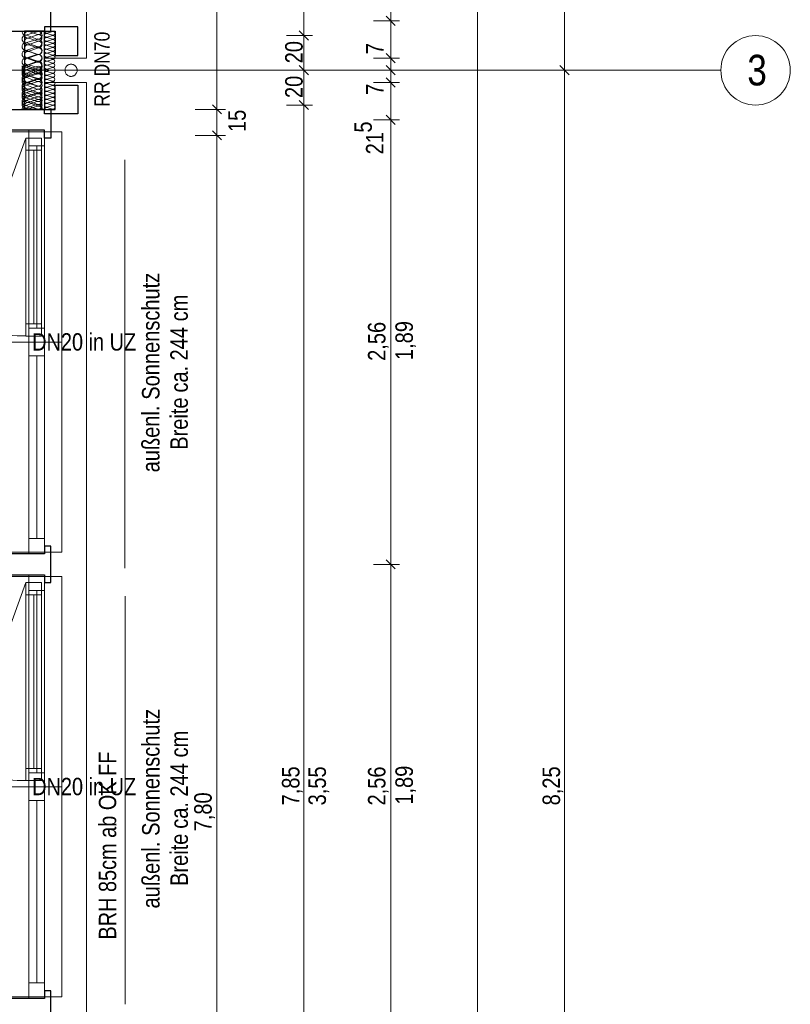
# Model space of a CAD drawing. Extents: x -620 to 3480, y 62 to 1107.
# Tile 118 of 244: x 5 to 93, y 658 to 772. Entities that reach past the tile are written whole.
import ezdxf
from ezdxf.lldxf.tags import DXFTag

# ---------------------------------------------------------------- set-up
doc = ezdxf.new("R2010")
doc.units = 0
doc.layers.get('0').update_dxf_attribs({"lineweight": 35})
for name, color, linetype, lineweight, true_color in [('30 -33 Aussenwände- 7 Fassade_ Elemente', 7, 'Continuous', 9, 0x00aacc), ('70 -72 Beschriftung- 1 Beschriftung allgemein', 7, 'Continuous', 9, 0xff6633), ('70 -76 Bemaßung- 2 Allgemein', 9, 'Continuous', 5, 0x808080)]:
    doc.layers.add(name, color=color, linetype=linetype, lineweight=lineweight, true_color=true_color)
for name, color, linetype, lineweight in [('30 -33 Aussenwände- 8 Sonnenschutz', 7, 'Continuous', 9), ('40 -41 Abwasser_Wasser_Gas- 2 Wasser-1', 7, 'Continuous', 15), ('70 -71 Achsen- 1 Gebäudeachsen', 7, 'STRICHPUNKT2-A06G9GKV8I', 18), ('Detailelementbeschriftung', 7, 'Continuous', 9)]:
    doc.layers.add(name, color=color, linetype=linetype, lineweight=lineweight)
doc.styles.get("Standard").update_dxf_attribs({"font": 'ARIALN.TTF'})
tags = doc.linetypes.add('grob-A06G9GKW8I', pattern=[14, 3, -8, 3]).pattern_tags.tags
tags[8:9] = [DXFTag(74, 4), DXFTag(75, 0), DXFTag(340, '0'), DXFTag(46, 0.0), DXFTag(50, 0.0), DXFTag(44, 0.0), DXFTag(45, 0.0)]
tags[6:7] = [DXFTag(74, 4), DXFTag(75, 0), DXFTag(340, '0'), DXFTag(46, 0.0), DXFTag(50, 0.0), DXFTag(44, 0.0), DXFTag(45, 0.0)]
tags[4:5] = [DXFTag(74, 4), DXFTag(75, 0), DXFTag(340, '0'), DXFTag(46, 0.0), DXFTag(50, 0.0), DXFTag(44, 0.0), DXFTag(45, 0.0)]
tags = doc.linetypes.add('STRICHPUNKT2-A06G9GKV8I', pattern=[12.7, 6.35, -3.175, 0, -3.175]).pattern_tags.tags
tags[10:11] = [DXFTag(74, 4), DXFTag(75, 0), DXFTag(340, '0'), DXFTag(46, 0.0), DXFTag(50, 0.0), DXFTag(44, 0.0), DXFTag(45, 0.0)]
tags[8:9] = [DXFTag(74, 4), DXFTag(75, 0), DXFTag(340, '0'), DXFTag(46, 0.0), DXFTag(50, 0.0), DXFTag(44, 0.0), DXFTag(45, 0.0)]
tags[6:7] = [DXFTag(74, 4), DXFTag(75, 0), DXFTag(340, '0'), DXFTag(46, 0.0), DXFTag(50, 0.0), DXFTag(44, 0.0), DXFTag(45, 0.0)]
tags[4:5] = [DXFTag(74, 4), DXFTag(75, 0), DXFTag(340, '0'), DXFTag(46, 0.0), DXFTag(50, 0.0), DXFTag(44, 0.0), DXFTag(45, 0.0)]

# ---------------------------------------------------------------- blocks, each defined once
blk = doc.blocks.new('Referenz-A06G9GKX8I')
at = {"layer": '30 -33 Aussenwände- 7 Fassade_ Elemente', "color": 0, "linetype": 'Continuous', "ltscale": 0.13}
for p, q in [((12.43, 824.56), (12.43, 767.36)), ((7.59, 770.46), (0.63, 770.46)), ((5.56, 770.03), (6.71, 770.4)), ((6.71, 769.56), (5.56, 769.99)), ((6.79, 770.09), (5.79, 770.41)), ((5.79, 769.68), (6.79, 770.05)), ((7.59, 767.36), (7.59, 770.46)), ((7.89, 770.24), (8.49, 770.43)), ((8.49, 769.99), (7.89, 770.21)), ((7.89, 769.78), (8.49, 769.97)), ((5.56, 769.15), (6.71, 769.52)), ((6.71, 768.68), (5.56, 769.11)), ((6.79, 769.32), (5.79, 769.64)), ((5.79, 768.91), (6.79, 769.28)), ((6.79, 768.56), (5.79, 768.88)), ((8.49, 769.53), (7.89, 769.75)), ((7.89, 769.32), (8.49, 769.51)), ((8.49, 769.07), (7.89, 769.29)), ((7.89, 768.86), (8.49, 769.05)), ((8.49, 768.61), (7.89, 768.83)), ((5.56, 768.27), (6.71, 768.64)), ((6.71, 767.8), (5.56, 768.23)), ((5.56, 767.39), (6.71, 767.76)), ((5.79, 768.15), (6.79, 768.52)), ((6.79, 767.79), (5.79, 768.11)), ((5.79, 767.38), (6.79, 767.75)), ((7.88, 767.48), (8.48, 767.67)), ((7.89, 768.4), (8.49, 768.59)), ((8.49, 768.15), (7.89, 768.37)), ((7.89, 767.94), (8.49, 768.13)), ((8.48, 767.69), (7.89, 767.91)), ((6.71, 766.92), (5.56, 767.35)), ((5.56, 766.51), (6.71, 766.88)), ((6.71, 766.04), (5.56, 766.47)), ((5.56, 766.33), (5.91, 766.46)), ((6.79, 767.02), (5.79, 767.34)), ((5.79, 766.62), (6.79, 766.99)), ((6.79, 766.26), (5.79, 766.58)), ((12.43, 767.36), (7.59, 767.36)), ((8.48, 767.23), (7.88, 767.45)), ((7.88, 767.02), (8.48, 767.21)), ((8.48, 766.77), (7.88, 767)), ((7.88, 766.56), (8.48, 766.75)), ((8.48, 766.31), (7.88, 766.54)), ((5.56, 766.03), (6.71, 766.4)), ((5.56, 766.29), (6.71, 765.92)), ((5.56, 765.63), (6.71, 766)), ((6.71, 765.56), (5.56, 765.99)), ((6.71, 765.87), (5.56, 765.45)), ((5.56, 765.58), (5.91, 765.46)), ((5.56, 765.15), (6.71, 765.52)), ((5.56, 765.41), (6.71, 765.04)), ((6.79, 765.66), (5.79, 765.34)), ((6.79, 766.22), (6.08, 765.96)), ((6.79, 765.69), (6.08, 765.96)), ((7.88, 766.1), (8.48, 766.29)), ((7.88, 766.08), (8.21, 765.96)), ((7.88, 765.84), (8.21, 765.96)), ((7.88, 765.82), (8.48, 765.62)), ((8.48, 765.6), (7.88, 765.38)), ((7.88, 765.36), (8.48, 765.16)), ((6.71, 764.68), (5.56, 765.11)), ((6.71, 764.99), (5.56, 764.57)), ((5.56, 764.27), (6.71, 764.64)), ((5.56, 764.53), (6.71, 764.16)), ((6.71, 763.8), (5.56, 764.23)), ((5.79, 765.3), (6.79, 764.93)), ((6.79, 764.89), (5.79, 764.57)), ((5.79, 764.53), (6.79, 764.16)), ((7.59, 764.56), (7.59, 761.46)), ((12.43, 764.56), (7.59, 764.56)), ((8.48, 765.14), (7.88, 764.92)), ((7.88, 764.9), (8.48, 764.7)), ((8.48, 764.68), (7.88, 764.46)), ((7.88, 764.44), (8.48, 764.24)), ((8.48, 764.22), (7.89, 764)), ((12.43, 602.36), (12.43, 764.56)), ((6.71, 764.11), (5.56, 763.69)), ((5.56, 763.39), (6.71, 763.76)), ((5.56, 763.64), (6.71, 763.27)), ((6.71, 762.92), (5.56, 763.35)), ((6.71, 763.23), (5.56, 762.81)), ((6.79, 764.12), (5.79, 763.8)), ((5.79, 763.77), (6.79, 763.4)), ((6.79, 763.36), (5.79, 763.04)), ((7.89, 763.98), (8.49, 763.78)), ((8.49, 763.76), (7.89, 763.54)), ((7.89, 763.52), (8.49, 763.33)), ((8.49, 763.3), (7.89, 763.08)), ((7.89, 763.06), (8.49, 762.87)), ((5.56, 762.51), (6.71, 762.88)), ((5.56, 762.76), (6.71, 762.39)), ((6.71, 762.04), (5.56, 762.47)), ((6.71, 762.35), (5.56, 761.93)), ((5.56, 761.63), (6.71, 762)), ((5.79, 763), (6.79, 762.63)), ((6.79, 762.59), (5.79, 762.27)), ((5.79, 762.23), (6.79, 761.86)), ((8.49, 762.84), (7.89, 762.62)), ((7.89, 762.6), (8.49, 762.41)), ((8.49, 762.38), (7.89, 762.16)), ((7.89, 762.14), (8.49, 761.95)), ((8.49, 761.92), (7.89, 761.7)), ((7.59, 761.46), (0.63, 761.46)), ((5.56, 761.88), (6.71, 761.51)), ((5.56, 761.58), (5.91, 761.46)), ((6.79, 761.83), (5.79, 761.51)), ((7.89, 761.68), (8.49, 761.49)), ((5.79, 734.66), (5.79, 759.06)), ((5.79, 759.06), (7.59, 759.06)), ((7.59, 759.06), (7.59, 734.66)), ((5.44, 735.36), (5.44, 758.16)), ((5.44, 758.16), (7.24, 758.16)), ((7.24, 758.16), (7.24, 735.36)), ((7.24, 735.36), (5.44, 735.36)), ((5.79, 710.26), (5.79, 734.66)), ((5.79, 734.66), (7.59, 734.66)), ((7.59, 734.66), (7.59, 710.26)), ((7.59, 710.26), (5.79, 710.26)), ((5.79, 707.86), (7.59, 707.86)), ((5.79, 683.46), (5.79, 707.86)), ((7.59, 707.86), (7.59, 683.46)), ((5.44, 684.16), (5.44, 706.96)), ((5.44, 706.96), (7.24, 706.96)), ((7.24, 706.96), (7.24, 684.16)), ((7.24, 684.16), (5.44, 684.16)), ((5.79, 659.06), (5.79, 683.46)), ((5.79, 683.46), (7.59, 683.46)), ((7.59, 683.46), (7.59, 659.06)), ((7.59, 659.06), (5.79, 659.06))]:
    blk.add_line(p, q, dxfattribs=at)
at = {"layer": '30 -33 Aussenwände- 7 Fassade_ Elemente', "color": 0, "linetype": 'Continuous', "lineweight": -2, "ltscale": 0.25}
for p, q in [((8.29, 770.46), (8.29, 773.76)), ((2.49, 770.46), (8.29, 770.46)), ((5.29, 770.46), (5.29, 765.96)), ((7.59, 770.46), (5.29, 770.46)), ((11.43, 770.96), (7.59, 770.96)), ((7.59, 770.96), (7.59, 770.46)), ((7.59, 770.46), (8.79, 770.46)), ((7.59, 765.96), (7.59, 770.46)), ((8.79, 770.46), (8.79, 767.66)), ((11.43, 767.66), (11.43, 770.96)), ((8.79, 767.66), (11.43, 767.66)), ((5.29, 761.46), (5.29, 765.96)), ((7.59, 765.96), (7.59, 761.46)), ((8.79, 764.26), (11.43, 764.26)), ((8.79, 761.46), (8.79, 764.26)), ((11.43, 764.26), (11.43, 760.96)), ((2.49, 761.46), (8.29, 761.46)), ((7.59, 761.46), (5.29, 761.46)), ((7.59, 760.96), (7.59, 761.46)), ((7.59, 761.46), (8.79, 761.46)), ((11.43, 760.96), (7.59, 760.96)), ((8.29, 761.46), (8.29, 758.16)), ((7.59, 759.06), (2.49, 759.06)), ((7.59, 758.16), (7.59, 759.06)), ((8.29, 758.16), (7.59, 758.16)), ((7.59, 711.16), (7.59, 710.26)), ((8.29, 711.16), (7.59, 711.16)), ((8.29, 706.96), (8.29, 711.16)), ((7.59, 710.26), (2.49, 710.26)), ((2.49, 707.86), (7.59, 707.86)), ((7.59, 707.86), (7.59, 706.96)), ((7.59, 706.96), (8.29, 706.96)), ((7.59, 659.96), (7.59, 659.06)), ((8.29, 659.96), (7.59, 659.96)), ((8.29, 655.76), (8.29, 659.96)), ((7.59, 659.06), (2.49, 659.06))]:
    blk.add_line(p, q, dxfattribs=at)
at = {"layer": '30 -33 Aussenwände- 7 Fassade_ Elemente', "color": 0}
for p, q in [((5.79, 758.86), (0.59, 758.86)), ((5.79, 757.26), (5.79, 758.86)), ((5.79, 758.86), (7.59, 758.86)), ((7.59, 758.86), (7.59, 757.26)), ((7.59, 758.86), (9.59, 758.86)), ((9.59, 758.86), (9.59, 734.66)), ((5.79, 736.26), (5.79, 757.26)), ((5.79, 757.26), (7.59, 757.26)), ((6.69, 736.26), (6.69, 757.26)), ((7.59, 757.26), (7.59, 736.26)), ((7.59, 736.26), (5.79, 736.26)), ((5.79, 736.26), (5.79, 734.66)), ((7.59, 734.66), (7.59, 736.26)), ((5.79, 734.66), (0.59, 734.66)), ((5.79, 733.06), (5.79, 734.66)), ((5.79, 734.66), (7.59, 734.66)), ((7.59, 734.66), (9.59, 734.66)), ((7.59, 734.66), (7.59, 733.06)), ((9.59, 734.66), (9.59, 710.46)), ((5.79, 712.06), (5.79, 733.06)), ((5.79, 733.06), (7.59, 733.06)), ((6.69, 712.06), (6.69, 733.06)), ((7.59, 733.06), (7.59, 712.06)), ((5.79, 712.06), (5.79, 710.46)), ((7.59, 712.06), (5.79, 712.06)), ((7.59, 710.46), (7.59, 712.06)), ((0.59, 710.46), (5.79, 710.46)), ((5.79, 710.46), (7.59, 710.46)), ((9.59, 710.46), (7.59, 710.46)), ((5.79, 707.66), (0.59, 707.66)), ((5.79, 706.06), (5.79, 707.66)), ((5.79, 707.66), (7.59, 707.66)), ((7.59, 707.66), (9.59, 707.66)), ((7.59, 707.66), (7.59, 706.06)), ((9.59, 707.66), (9.59, 683.46)), ((5.79, 685.06), (5.79, 706.06)), ((5.79, 706.06), (7.59, 706.06)), ((6.69, 685.06), (6.69, 706.06)), ((7.59, 706.06), (7.59, 685.06)), ((7.59, 685.06), (5.79, 685.06)), ((5.79, 685.06), (5.79, 683.46)), ((7.59, 683.46), (7.59, 685.06)), ((5.79, 683.46), (0.59, 683.46)), ((5.79, 681.86), (5.79, 683.46)), ((5.79, 683.46), (7.59, 683.46)), ((7.59, 683.46), (9.59, 683.46)), ((7.59, 683.46), (7.59, 681.86)), ((9.59, 683.46), (9.59, 659.26)), ((5.79, 660.86), (5.79, 681.86)), ((5.79, 681.86), (7.59, 681.86)), ((6.69, 660.86), (6.69, 681.86)), ((7.59, 681.86), (7.59, 660.86)), ((5.79, 660.86), (5.79, 659.26)), ((7.59, 660.86), (5.79, 660.86)), ((7.59, 659.26), (7.59, 660.86)), ((0.59, 659.26), (5.79, 659.26)), ((5.79, 659.26), (7.59, 659.26)), ((9.59, 659.26), (7.59, 659.26))]:
    blk.add_line(p, q, dxfattribs=at)
at = {"layer": '30 -33 Aussenwände- 7 Fassade_ Elemente', "color": 0, "linetype": 'Continuous', "lineweight": 18, "ltscale": 0.18}
for p, q in [((5.79, 757.26), (5.79, 759.06)), ((5.79, 759.06), (7.59, 759.06)), ((7.59, 759.06), (7.59, 757.26)), ((5.44, 758.16), (7.24, 758.16)), ((5.44, 756.76), (5.44, 758.16)), ((7.24, 758.16), (7.24, 756.76)), ((7.24, 756.76), (5.44, 756.76)), ((7.59, 757.26), (5.79, 757.26)), ((6.34, 736.76), (6.34, 756.76)), ((6.69, 757.26), (6.69, 736.26)), ((5.44, 736.76), (7.24, 736.76)), ((5.44, 735.36), (5.44, 736.76)), ((5.79, 736.26), (7.59, 736.26)), ((5.79, 734.66), (5.79, 736.26)), ((7.24, 736.76), (7.24, 735.36)), ((7.59, 736.26), (7.59, 734.66)), ((7.24, 735.36), (5.44, 735.36)), ((5.79, 734.66), (7.59, 734.66)), ((5.79, 733.06), (5.79, 734.66)), ((7.59, 734.66), (7.59, 733.06)), ((7.59, 733.06), (5.79, 733.06)), ((6.69, 733.06), (6.69, 712.06)), ((5.79, 710.26), (5.79, 712.06)), ((5.79, 712.06), (7.59, 712.06)), ((7.59, 712.06), (7.59, 710.26)), ((7.59, 710.26), (5.79, 710.26)), ((5.79, 706.06), (5.79, 707.86)), ((5.79, 707.86), (7.59, 707.86)), ((7.59, 707.86), (7.59, 706.06)), ((5.44, 705.56), (5.44, 706.96)), ((5.44, 706.96), (7.24, 706.96)), ((7.24, 706.96), (7.24, 705.56)), ((7.24, 705.56), (5.44, 705.56)), ((7.59, 706.06), (5.79, 706.06)), ((6.34, 685.56), (6.34, 705.56)), ((6.69, 706.06), (6.69, 685.06)), ((5.44, 685.56), (7.24, 685.56)), ((5.44, 684.16), (5.44, 685.56)), ((5.79, 683.46), (5.79, 685.06)), ((5.79, 685.06), (7.59, 685.06)), ((7.24, 685.56), (7.24, 684.16)), ((7.59, 685.06), (7.59, 683.46)), ((7.24, 684.16), (5.44, 684.16)), ((5.79, 683.46), (7.59, 683.46)), ((5.79, 681.86), (5.79, 683.46)), ((7.59, 683.46), (7.59, 681.86)), ((7.59, 681.86), (5.79, 681.86)), ((6.69, 681.86), (6.69, 660.86)), ((5.79, 659.06), (5.79, 660.86)), ((5.79, 660.86), (7.59, 660.86)), ((7.59, 660.86), (7.59, 659.06)), ((7.59, 659.06), (5.79, 659.06))]:
    blk.add_line(p, q, dxfattribs=at)
at = {"layer": '30 -33 Aussenwände- 7 Fassade_ Elemente', "color": 0, "linetype": 'grob-A06G9GKW8I', "ltscale": 0.13}
for p, q in [((5.44, 758.16), (-2.36, 736.73)), ((5.44, 706.96), (-2.36, 685.53))]:
    blk.add_line(p, q, dxfattribs=at)
at = {"layer": '30 -33 Aussenwände- 7 Fassade_ Elemente', "color": 0, "linetype": 'Continuous', "ltscale": 0.13}
for centre, major_axis, end_param in [((5.43, 769.57), (0.135, 0.419), 3.764652), ((5.43, 770.45), (-0.44, 0.006), 1.896254), ((5.67, 770.04), (0.117, 0.364), 3.765224), ((6.85, 769.98), (-0.135, -0.419), 3.765224), ((6.9, 770.45), (-0.117, -0.364), 1.896254), ((6.9, 769.69), (-0.117, -0.364), 3.764652), ((7.82, 769.99), (0.071, 0.219), 3.764652), ((7.82, 770.45), (-0.23, 0.003), 1.896254), ((8.56, 770.21), (-0.071, -0.219), 3.765224), ((8.56, 769.75), (-0.071, -0.219), 3.765224), ((5.43, 768.69), (0.135, 0.419), 3.764652), ((5.67, 769.28), (0.117, 0.364), 3.765224), ((5.67, 768.51), (0.117, 0.364), 3.765224), ((6.85, 769.1), (-0.135, -0.419), 3.765224), ((6.9, 768.92), (-0.117, -0.364), 3.764652), ((7.82, 769.53), (0.071, 0.219), 3.764652), ((7.82, 769.07), (0.071, 0.219), 3.764652), ((7.82, 768.62), (0.071, 0.219), 3.764652), ((8.56, 769.29), (-0.071, -0.219), 3.765224), ((8.56, 768.83), (-0.071, -0.219), 3.765224), ((5.43, 767.81), (0.135, 0.419), 3.764652), ((5.43, 767.81), (-0.356, 0.258), 1.254884), ((5.43, 767.81), (0.135, 0.419), 1.254884), ((5.67, 767.75), (0.117, 0.364), 3.765224), ((5.67, 767.75), (-0.31, 0.225), 1.255075), ((5.67, 767.75), (0.117, 0.364), 1.255075), ((6.85, 768.22), (-0.135, -0.419), 3.765224), ((6.85, 767.34), (0.356, 0.258), 1.255075), ((6.85, 767.34), (-0.135, -0.419), 3.765224), ((6.9, 768.15), (-0.117, -0.364), 3.764652), ((6.9, 768.15), (0.31, 0.225), 1.254884), ((6.9, 768.15), (-0.117, -0.364), 1.254884), ((6.9, 767.39), (-0.117, -0.364), 3.764652), ((6.9, 767.39), (0.31, 0.225), 1.254884), ((6.85, 767.34), (0.356, -0.258), 1.255075), ((6.9, 768.15), (0.31, -0.225), 1.254884), ((6.9, 767.39), (0.31, -0.225), 1.254884), ((7.81, 768.16), (0.071, 0.219), 3.764652), ((7.81, 767.7), (0.071, 0.219), 3.764652), ((8.56, 767.91), (-0.071, -0.219), 3.765224), ((8.56, 767.45), (-0.071, -0.219), 3.765224), ((8.56, 768.37), (-0.071, -0.219), 3.765224), ((5.43, 766.93), (0.135, 0.419), 3.764652), ((5.43, 766.93), (-0.356, 0.258), 1.254884), ((5.43, 766.45), (-0.44, 0.006), 1.896254), ((5.43, 767.81), (-0.356, -0.258), 1.254884), ((5.43, 766.93), (0.135, 0.419), 1.254884), ((5.43, 766.93), (-0.356, -0.258), 1.254884), ((5.43, 766.05), (0.135, 0.419), 1.254884), ((5.43, 766.75), (-0.329, -0.292), 1.157172), ((5.67, 766.21), (0.117, 0.364), 2.619647), ((5.67, 766.98), (0.117, 0.364), 3.765224), ((5.67, 766.98), (-0.31, 0.225), 1.255075), ((5.67, 767.75), (-0.31, -0.225), 1.255075), ((5.67, 766.98), (0.117, 0.364), 1.255075), ((5.67, 766.98), (-0.31, -0.225), 1.255075), ((6.85, 767.34), (-0.135, -0.419), 1.255075), ((6.85, 766.46), (-0.135, -0.419), 3.765224), ((6.85, 766.46), (0.356, 0.258), 1.255075), ((6.85, 766.34), (-0.135, -0.419), 2.160679), ((6.85, 765.98), (-0.135, -0.419), 3.765224), ((6.9, 767.39), (-0.117, -0.364), 1.254884), ((6.9, 766.62), (0.31, 0.225), 1.254884), ((6.85, 766.46), (0.356, -0.258), 1.255075), ((6.9, 766.62), (0.31, -0.225), 1.254884), ((7.81, 767.24), (0.071, 0.219), 3.764652), ((7.81, 767.24), (-0.186, 0.135), 1.254884), ((7.81, 766.78), (0.071, 0.219), 3.764652), ((7.81, 766.78), (-0.186, 0.135), 1.254884), ((7.81, 766.32), (-0.186, 0.135), 1.254884), ((7.81, 767.24), (0.071, 0.219), 1.254884), ((7.81, 767.24), (-0.186, -0.135), 1.254884), ((7.81, 766.78), (0.071, 0.219), 1.254884), ((7.81, 766.78), (-0.186, -0.135), 1.254884), ((7.81, 766.32), (0.071, 0.219), 1.254884), ((8.55, 766.99), (0.186, 0.135), 1.255075), ((8.55, 766.99), (-0.071, -0.219), 3.765224), ((8.55, 766.99), (-0.071, -0.219), 1.255075), ((8.55, 766.53), (0.186, 0.135), 1.255075), ((8.55, 766.53), (-0.071, -0.219), 3.765224), ((8.55, 766.99), (0.186, -0.135), 1.255075), ((8.55, 766.53), (0.186, -0.135), 1.255075), ((5.43, 766.05), (-0.356, 0.258), 1.254884), ((5.43, 765.87), (-0.356, 0.258), 1.254884), ((5.43, 765.57), (0.135, 0.419), 3.764652), ((5.43, 764.99), (0.135, 0.419), 3.764652), ((5.43, 765.87), (0.135, 0.419), 1.254884), ((5.43, 766.05), (-0.356, -0.258), 1.254884), ((5.43, 765.87), (-0.356, -0.258), 1.254884), ((5.43, 764.99), (0.135, 0.419), 1.254884), ((5.43, 765.17), (0.135, 0.419), 1.157172), ((5.67, 765.7), (-0.283, 0.257), 2.619647), ((5.67, 764.93), (0.117, 0.364), 3.765224), ((5.67, 764.93), (0.117, 0.364), 1.255075), ((6.85, 766.46), (-0.135, -0.419), 1.255075), ((6.85, 765.58), (0.423, -0.121), 2.160679), ((6.85, 765.46), (0.356, 0.258), 1.255075), ((6.85, 765.46), (-0.135, -0.419), 3.765224), ((6.85, 765.1), (-0.135, -0.419), 3.765224), ((6.9, 766.62), (-0.117, -0.364), 1.254884), ((6.9, 765.86), (0.369, 0.102), 1.613483), ((6.9, 766.06), (-0.117, -0.364), 1.613483), ((6.9, 765.29), (0.31, 0.225), 1.254884), ((6.85, 765.46), (0.356, -0.258), 1.255075), ((6.9, 765.29), (0.31, -0.225), 1.254884), ((7.81, 765.6), (-0.186, 0.135), 1.254884), ((7.81, 765.14), (0.07, 0.219), 3.764652), ((7.81, 765.86), (0.071, 0.219), 1.434048), ((7.81, 766.06), (-0.207, -0.1), 1.434048), ((7.81, 766.32), (-0.186, -0.135), 1.254884), ((7.81, 765.6), (0.07, 0.219), 1.254884), ((7.81, 765.6), (-0.186, -0.135), 1.254884), ((7.81, 765.14), (0.07, 0.219), 1.254884), ((8.55, 766.53), (-0.071, -0.219), 1.255075), ((8.55, 766.07), (0.198, -0.116), 2.411197), ((8.55, 765.84), (-0.07, -0.219), 2.411197), ((8.55, 765.38), (-0.07, -0.219), 3.765224), ((8.55, 765.38), (0.186, 0.135), 1.255075), ((8.55, 765.38), (0.186, -0.135), 1.255075), ((5.43, 764.99), (-0.356, 0.258), 1.254884), ((5.43, 764.69), (0.135, 0.419), 3.764652), ((5.43, 764.11), (0.135, 0.419), 3.764652), ((5.43, 764.11), (-0.356, 0.258), 1.254884), ((5.43, 763.81), (0.135, 0.419), 3.764652), ((5.43, 764.99), (-0.356, -0.258), 1.254884), ((5.43, 764.11), (0.135, 0.419), 1.254884), ((5.43, 763.81), (0.135, 0.419), 1.254884), ((5.67, 764.93), (-0.31, 0.225), 1.255075), ((5.67, 764.17), (0.117, 0.364), 3.765224), ((5.67, 764.17), (-0.31, 0.225), 1.255075), ((5.67, 764.93), (-0.31, -0.225), 1.255075), ((5.67, 764.17), (0.117, 0.364), 1.255075), ((6.85, 765.46), (-0.135, -0.419), 1.255075), ((6.85, 764.57), (-0.135, -0.419), 3.765224), ((6.85, 764.57), (0.356, 0.258), 1.255075), ((6.85, 764.22), (-0.135, -0.419), 3.765224), ((6.85, 764.57), (-0.135, -0.419), 1.255075), ((6.9, 765.29), (-0.117, -0.364), 1.254884), ((6.9, 764.53), (-0.117, -0.364), 3.764652), ((6.9, 764.53), (0.31, 0.225), 1.254884), ((6.9, 764.53), (-0.117, -0.364), 1.254884), ((6.85, 764.57), (0.356, -0.258), 1.255075), ((6.9, 764.53), (0.31, -0.225), 1.254884), ((7.81, 765.14), (-0.186, 0.135), 1.254884), ((7.81, 764.68), (0.07, 0.219), 3.764652), ((7.81, 764.68), (-0.186, 0.135), 1.254884), ((7.81, 764.22), (0.07, 0.219), 3.764652), ((7.81, 765.14), (-0.186, -0.135), 1.254884), ((7.81, 764.68), (0.07, 0.219), 1.254884), ((7.81, 764.68), (-0.186, -0.135), 1.254884), ((8.55, 765.38), (-0.07, -0.219), 1.255075), ((8.55, 764.92), (-0.07, -0.219), 3.765224), ((8.55, 764.92), (0.186, 0.135), 1.255075), ((8.55, 764.92), (-0.07, -0.219), 1.255075), ((8.56, 764.46), (-0.07, -0.219), 3.765224), ((8.56, 764), (-0.07, -0.219), 3.765224), ((8.55, 764.92), (0.186, -0.135), 1.255075), ((5.43, 763.81), (-0.356, 0.258), 1.254884), ((5.43, 763.23), (0.135, 0.419), 3.764652), ((5.43, 762.93), (0.135, 0.419), 3.764652), ((5.43, 762.93), (-0.356, 0.258), 1.254884), ((5.43, 764.11), (-0.356, -0.258), 1.254884), ((5.43, 763.81), (-0.356, -0.258), 1.254884), ((5.43, 762.93), (0.135, 0.419), 1.254884), ((5.67, 763.4), (0.117, 0.364), 3.765224), ((5.67, 762.64), (0.117, 0.364), 3.765224), ((5.67, 764.17), (-0.31, -0.225), 1.255075), ((6.85, 763.69), (-0.135, -0.419), 3.765224), ((6.85, 763.34), (-0.135, -0.419), 3.765224), ((6.85, 763.34), (0.356, 0.258), 1.255075), ((6.85, 762.81), (-0.135, -0.419), 3.765224), ((6.85, 763.34), (-0.135, -0.419), 1.255075), ((6.9, 763.76), (-0.117, -0.364), 3.764652), ((6.9, 763.76), (0.31, 0.225), 1.254884), ((6.9, 763.76), (-0.117, -0.364), 1.254884), ((6.9, 762.99), (-0.117, -0.364), 3.764652), ((6.85, 763.34), (0.356, -0.258), 1.255075), ((6.9, 763.76), (0.31, -0.225), 1.254884), ((7.81, 763.76), (0.07, 0.219), 3.764652), ((7.82, 763.3), (0.07, 0.219), 3.764652), ((7.82, 762.84), (0.07, 0.219), 3.764652), ((8.56, 763.54), (-0.07, -0.219), 3.765224), ((8.56, 763.08), (-0.07, -0.219), 3.765224), ((5.43, 762.34), (0.135, 0.419), 3.764652), ((5.43, 762.05), (-0.356, 0.258), 1.254884), ((5.43, 761.46), (0.135, 0.419), 1.896254), ((5.43, 762.93), (-0.356, -0.258), 1.254884), ((5.43, 762.05), (0.135, 0.419), 1.254884), ((5.67, 761.87), (0.117, 0.364), 3.765224), ((6.85, 762.46), (-0.135, -0.419), 3.765224), ((6.85, 762.46), (0.356, 0.258), 1.255075), ((6.85, 761.93), (-0.135, -0.419), 3.765224), ((6.85, 762.46), (-0.135, -0.419), 1.255075), ((6.85, 761.58), (0.423, -0.121), 2.160679), ((6.9, 762.23), (-0.117, -0.364), 3.764652), ((6.85, 762.46), (0.356, -0.258), 1.255075), ((7.82, 762.38), (0.07, 0.219), 3.764652), ((7.82, 761.92), (0.07, 0.219), 3.764652), ((8.56, 762.62), (-0.07, -0.219), 3.765224), ((8.56, 762.16), (-0.07, -0.219), 3.765224), ((8.56, 761.71), (-0.07, -0.219), 3.765224), ((5.43, 762.05), (-0.356, -0.258), 1.254884), ((5.43, 761.17), (0.135, 0.419), 1.157172), ((6.9, 761.46), (0.383, -0.005), 1.896254), ((7.82, 761.46), (0.07, 0.219), 1.896254)]:
    blk.add_ellipse(centre, major_axis=major_axis, ratio=1, start_param=0, end_param=end_param, dxfattribs=at)
at = {"layer": '30 -33 Aussenwände- 7 Fassade_ Elemente', "color": 0, "linetype": 'grob-A06G9GKW8I', "ltscale": 0.13}
for centre in [(5.44, 758.16), (5.44, 706.96)]:
    blk.add_ellipse(centre, major_axis=(-7.8, -21.42), ratio=1, start_param=0, end_param=0.349066, dxfattribs=at)
at = {"layer": '30 -33 Aussenwände- 8 Sonnenschutz', "color": 0, "linetype": 'Continuous', "ltscale": 0.13}
for p, q in [((16.84, 755.64), (16.84, 708.64)), ((16.86, 705.42), (16.86, 658.42))]:
    blk.add_line(p, q, dxfattribs=at)
at = {"layer": '40 -41 Abwasser_Wasser_Gas- 2 Wasser-1', "color": 0, "linetype": 'Continuous', "ltscale": 0.15}
for p, q in [((10.11, 766.42), (10.16, 766.47)), ((10.16, 766.47), (10.21, 766.51)), ((10.21, 766.51), (10.26, 766.55)), ((10.26, 766.55), (10.32, 766.58)), ((10.32, 766.58), (10.39, 766.61)), ((10.39, 766.61), (10.45, 766.63)), ((10.45, 766.63), (10.52, 766.65)), ((10.52, 766.65), (10.59, 766.66)), ((10.59, 766.66), (10.66, 766.66)), ((10.66, 766.66), (10.73, 766.65)), ((10.73, 766.65), (10.79, 766.64)), ((10.79, 766.64), (10.86, 766.62)), ((10.86, 766.62), (10.92, 766.59)), ((10.92, 766.59), (10.98, 766.56)), ((10.98, 766.56), (11.04, 766.53)), ((11.04, 766.53), (11.1, 766.48)), ((11.1, 766.48), (11.15, 766.44)), ((9.93, 765.98), (9.94, 766.05)), ((9.94, 765.91), (9.93, 765.98)), ((9.94, 766.05), (9.95, 766.12)), ((9.94, 765.84), (9.94, 765.91)), ((9.96, 765.78), (9.94, 765.84)), ((9.95, 766.12), (9.97, 766.18)), ((9.98, 765.71), (9.96, 765.78)), ((9.97, 766.18), (10, 766.25)), ((10.01, 765.65), (9.98, 765.71)), ((10, 766.25), (10.03, 766.31)), ((10.04, 765.59), (10.01, 765.65)), ((10.03, 766.31), (10.07, 766.36)), ((10.08, 765.53), (10.04, 765.59)), ((10.07, 766.36), (10.11, 766.42)), ((10.12, 765.48), (10.08, 765.53)), ((10.17, 765.43), (10.12, 765.48)), ((10.23, 765.39), (10.17, 765.43)), ((10.28, 765.35), (10.23, 765.39)), ((10.35, 765.32), (10.28, 765.35)), ((10.41, 765.29), (10.35, 765.32)), ((10.94, 765.33), (10.88, 765.3)), ((11, 765.36), (10.94, 765.33)), ((11.06, 765.4), (11, 765.36)), ((11.11, 765.45), (11.06, 765.4)), ((11.16, 765.5), (11.11, 765.45)), ((11.15, 766.44), (11.19, 766.38)), ((11.2, 765.55), (11.16, 765.5)), ((11.19, 766.38), (11.23, 766.33)), ((11.24, 765.61), (11.2, 765.55)), ((11.23, 766.33), (11.26, 766.27)), ((11.27, 765.67), (11.24, 765.61)), ((11.26, 766.27), (11.29, 766.2)), ((11.3, 765.73), (11.27, 765.67)), ((11.29, 766.2), (11.31, 766.14)), ((11.32, 765.8), (11.3, 765.73)), ((11.31, 766.14), (11.32, 766.07)), ((11.32, 766.07), (11.33, 766)), ((11.33, 765.87), (11.32, 765.8)), ((11.33, 766), (11.33, 765.93)), ((11.33, 765.93), (11.33, 765.87)), ((10.48, 765.28), (10.41, 765.29)), ((10.54, 765.26), (10.48, 765.28)), ((10.61, 765.26), (10.54, 765.26)), ((10.68, 765.26), (10.61, 765.26)), ((10.75, 765.27), (10.68, 765.26)), ((10.82, 765.28), (10.75, 765.27)), ((10.88, 765.3), (10.82, 765.28))]:
    blk.add_line(p, q, dxfattribs=at)
at = {"layer": '70 -71 Achsen- 1 Gebäudeachsen', "color": 0, "linetype": 'Continuous', "ltscale": 0.18}
for p, q in [((88.27, 769.78), (88.65, 769.88)), ((88.65, 769.88), (89.03, 769.94)), ((89.03, 769.94), (89.43, 769.96)), ((89.43, 769.96), (89.82, 769.94)), ((89.82, 769.94), (90.21, 769.88)), ((90.21, 769.88), (90.59, 769.78)), ((86.33, 768.49), (86.6, 768.79)), ((86.6, 768.79), (86.89, 769.05)), ((86.89, 769.05), (87.2, 769.28)), ((87.2, 769.28), (87.54, 769.48)), ((87.54, 769.48), (87.9, 769.65)), ((87.9, 769.65), (88.27, 769.78)), ((90.59, 769.78), (90.96, 769.65)), ((90.96, 769.65), (91.31, 769.48)), ((91.31, 769.48), (91.65, 769.28)), ((91.65, 769.28), (91.96, 769.05)), ((91.96, 769.05), (92.26, 768.79)), ((92.26, 768.79), (92.52, 768.49)), ((85.73, 767.49), (85.9, 767.84)), ((85.9, 767.84), (86.1, 768.18)), ((86.1, 768.18), (86.33, 768.49)), ((92.52, 768.49), (92.75, 768.18)), ((92.75, 768.18), (92.95, 767.84)), ((92.95, 767.84), (93.12, 767.49)), ((85.45, 766.35), (85.5, 766.74)), ((85.5, 766.74), (85.6, 767.12)), ((85.6, 767.12), (85.73, 767.49)), ((93.12, 767.49), (93.25, 767.12)), ((93.25, 767.12), (93.35, 766.74)), ((93.35, 766.74), (93.41, 766.35)), ((85.43, 765.96), (85.45, 766.35)), ((85.45, 765.57), (85.43, 765.96)), ((85.5, 765.18), (85.45, 765.57)), ((93.41, 765.57), (93.35, 765.18)), ((93.41, 766.35), (93.43, 765.96)), ((93.43, 765.96), (93.41, 765.57)), ((85.6, 764.8), (85.5, 765.18)), ((85.73, 764.43), (85.6, 764.8)), ((85.9, 764.07), (85.73, 764.43)), ((93.12, 764.43), (92.95, 764.07)), ((93.25, 764.8), (93.12, 764.43)), ((93.35, 765.18), (93.25, 764.8)), ((86.1, 763.73), (85.9, 764.07)), ((86.33, 763.42), (86.1, 763.73)), ((86.6, 763.13), (86.33, 763.42)), ((86.89, 762.87), (86.6, 763.13)), ((92.26, 763.13), (91.96, 762.87)), ((92.52, 763.42), (92.26, 763.13)), ((92.75, 763.73), (92.52, 763.42)), ((92.95, 764.07), (92.75, 763.73)), ((87.2, 762.63), (86.89, 762.87)), ((87.54, 762.43), (87.2, 762.63)), ((87.9, 762.26), (87.54, 762.43)), ((88.27, 762.13), (87.9, 762.26)), ((88.65, 762.03), (88.27, 762.13)), ((89.03, 761.98), (88.65, 762.03)), ((89.43, 761.96), (89.03, 761.98)), ((89.82, 761.98), (89.43, 761.96)), ((90.21, 762.03), (89.82, 761.98)), ((90.59, 762.13), (90.21, 762.03)), ((90.96, 762.26), (90.59, 762.13)), ((91.31, 762.43), (90.96, 762.26)), ((91.65, 762.63), (91.31, 762.43)), ((91.96, 762.87), (91.65, 762.63))]:
    blk.add_line(p, q, dxfattribs=at)
at = {"layer": '70 -71 Achsen- 1 Gebäudeachsen', "color": 0, "linetype": 'STRICHPUNKT2-A06G9GKV8I', "ltscale": 0.18}
blk.add_line((-562.01, 765.96), (85.43, 765.96), dxfattribs=at)
at = {"layer": '70 -76 Bemaßung- 2 Allgemein', "color": 0, "linetype": 'Continuous', "ltscale": 0.13}
for p, q in [((57.43, 212.02), (57.43, 989.9)), ((27.43, 762.52), (27.43, 880.3)), ((67.43, 767.02), (67.43, 824.9)), ((37.43, 771.02), (37.43, 820.9)), ((47.96, 771.13), (46.9, 772.19)), ((47.96, 771.13), (46.9, 772.19)), ((47.43, 771.16), (47.43, 772.72)), ((47.43, 771.16), (47.43, 772.72)), ((37.43, 769.46), (37.43, 771.02)), ((45.43, 771.66), (48.43, 771.66)), ((45.43, 771.66), (48.43, 771.66)), ((47.43, 767.36), (47.43, 771.66)), ((35.43, 769.96), (38.43, 769.96)), ((35.43, 769.96), (38.43, 769.96)), ((36.9, 770.49), (37.96, 769.43)), ((37.96, 769.43), (36.9, 770.49)), ((37.43, 770.46), (37.43, 768.9)), ((37.43, 767.02), (37.43, 768.9)), ((47.43, 768.42), (47.43, 769.48)), ((47.96, 766.83), (46.9, 767.89)), ((46.9, 767.89), (47.96, 766.83)), ((47.43, 766.86), (47.43, 768.42)), ((47.43, 767.02), (47.43, 768.08)), ((47.43, 767.86), (47.43, 766.3)), ((37.96, 765.43), (36.9, 766.49)), ((36.9, 766.49), (37.96, 765.43)), ((37.43, 765.46), (37.43, 767.02)), ((37.43, 766.46), (37.43, 764.9)), ((45.43, 767.36), (48.43, 767.36)), ((45.43, 767.36), (48.43, 767.36)), ((47.96, 765.43), (46.9, 766.49)), ((46.9, 766.49), (47.96, 765.43)), ((47.43, 765.96), (47.43, 767.36)), ((47.43, 765.46), (47.43, 767.02)), ((47.43, 765.62), (47.43, 766.68)), ((47.43, 766.46), (47.43, 764.9)), ((67.96, 765.43), (66.9, 766.49)), ((66.9, 766.49), (67.96, 765.43)), ((67.43, 765.46), (67.43, 767.02)), ((67.43, 766.46), (67.43, 764.9)), ((35.43, 765.96), (38.43, 765.96)), ((35.43, 765.96), (38.43, 765.96)), ((45.43, 765.96), (48.43, 765.96)), ((45.43, 765.96), (48.43, 765.96)), ((47.43, 766.3), (47.43, 765.24)), ((47.43, 764.56), (47.43, 765.96)), ((47.43, 764.06), (47.43, 765.62)), ((70.43, 765.96), (68.43, 765.96)), ((70.43, 765.96), (68.43, 765.96)), ((37.43, 763.02), (37.43, 764.9)), ((45.43, 764.56), (48.43, 764.56)), ((45.43, 764.56), (48.43, 764.56)), ((46.9, 765.09), (47.96, 764.03)), ((47.96, 764.03), (46.9, 765.09)), ((47.43, 765.06), (47.43, 763.5)), ((47.43, 764.9), (47.43, 763.84)), ((47.43, 760.26), (47.43, 764.56)), ((67.43, 602.02), (67.43, 764.9)), ((27.43, 762.52), (27.43, 763.58)), ((47.43, 763.5), (47.43, 762.44)), ((27.43, 760.46), (27.43, 762.52)), ((27.43, 760.46), (27.43, 762.52)), ((35.43, 761.96), (38.43, 761.96)), ((35.43, 761.96), (38.43, 761.96)), ((36.9, 762.49), (37.96, 761.43)), ((37.96, 761.43), (36.9, 762.49)), ((37.43, 761.46), (37.43, 763.02)), ((37.43, 762.46), (37.43, 760.9)), ((24.93, 761.46), (28.43, 761.46)), ((24.93, 761.46), (28.43, 761.46)), ((27.43, 758.46), (27.43, 761.46)), ((37.43, 606.02), (37.43, 760.9)), ((46.9, 760.79), (47.96, 759.73)), ((46.9, 760.79), (47.96, 759.73)), ((45.43, 760.26), (48.43, 760.26)), ((45.43, 760.26), (48.43, 760.26)), ((47.43, 760.76), (47.43, 759.2)), ((47.43, 760.76), (47.43, 759.2)), ((27.43, 759.46), (27.43, 757.4)), ((27.43, 759.46), (27.43, 757.4)), ((47.43, 759.2), (47.43, 758.14)), ((47.43, 710.12), (47.43, 759.2)), ((24.93, 758.46), (28.43, 758.46)), ((24.93, 758.46), (28.43, 758.46)), ((27.43, 603.52), (27.43, 757.4)), ((27.43, 757.4), (27.43, 756.34)), ((47.43, 708.56), (47.43, 710.12)), ((45.43, 709.06), (48.43, 709.06)), ((45.43, 709.06), (48.43, 709.06)), ((46.9, 709.59), (47.96, 708.53)), ((47.96, 708.53), (46.9, 709.59)), ((47.43, 709.56), (47.43, 708)), ((47.43, 658.92), (47.43, 708)), ((47.43, 657.36), (47.43, 658.92))]:
    blk.add_line(p, q, dxfattribs=at)
at = {"layer": '70 -76 Bemaßung- 2 Allgemein', "color": 0, "linetype": 'Continuous', "lineweight": 20, "ltscale": 0.2}
for p, q in [((27.96, 760.93), (26.9, 761.99)), ((27.96, 760.93), (26.9, 761.99)), ((26.9, 758.99), (27.96, 757.93)), ((26.9, 758.99), (27.96, 757.93))]:
    blk.add_line(p, q, dxfattribs=at)
at = {"layer": '30 -33 Aussenwände- 7 Fassade_ Elemente', "color": 0, "linetype": 'ByBlock', "ltscale": 0.13, "insert": (13.83, 665.86), "char_height": 2, "attachment_point": 1, "rotation": 90}
blk.add_mtext('{\\fArial Narrow;BRH 85cm ab OK FF}', dxfattribs=at)
at = {"layer": '30 -33 Aussenwände- 8 Sonnenschutz', "color": 0, "linetype": 'Continuous', "ltscale": 0.13, "char_height": 2.0138, "attachment_point": 1, "rotation": 90}
for s, insert in [('{\\fArial Narrow;Sonnenschutz}', (18.8, 728.02)), ('{\\fArial Narrow;cm}', (22.06, 737.05)), ('{\\fArial Narrow;244}', (22.06, 732.54)), ('{\\fArial Narrow;ca.}', (22.06, 728.85)), ('{\\fArial Narrow;außenl.}', (18.8, 719.66)), ('{\\fArial Narrow;Breite}', (22.06, 722.26)), ('{\\fArial Narrow;Sonnenschutz}', (18.81, 677.8)), ('{\\fArial Narrow;cm}', (22.07, 686.83)), ('{\\fArial Narrow;244}', (22.07, 682.32)), ('{\\fArial Narrow;ca.}', (22.07, 678.62)), ('{\\fArial Narrow;Breite}', (22.07, 672.03)), ('{\\fArial Narrow;außenl.}', (18.81, 669.44))]:
    blk.add_mtext(s, dxfattribs=dict(at, insert=insert))
at = {"layer": '70 -71 Achsen- 1 Gebäudeachsen', "color": 0, "linetype": 'Continuous', "ltscale": 0.18, "insert": (88.48, 767.74), "char_height": 3.5241, "attachment_point": 1}
blk.add_mtext('{\\fArial Narrow;3}', dxfattribs=at)
at = {"layer": '70 -72 Beschriftung- 1 Beschriftung allgemein', "color": 0, "linetype": 'Continuous', "ltscale": 0.13, "insert": (13.31, 761.77), "char_height": 1.7621, "attachment_point": 1, "rotation": 90}
blk.add_mtext('{\\fArial Narrow;RR DN70}', dxfattribs=at)
at = {"layer": '70 -76 Bemaßung- 2 Allgemein', "color": 0, "linetype": 'Continuous', "ltscale": 0.13, "char_height": 2.0138, "attachment_point": 1, "rotation": 90}
for s, insert in [('{\\fArial Narrow;20}', (35.28, 766.76)), ('{\\fArial Narrow;7}', (44.6, 767.8)), ('{\\fArial Narrow;20}', (35.28, 762.76)), ('{\\fArial Narrow;7}', (44.6, 763.12)), ('{\\fArial Narrow;15}', (28.73, 758.85)), ('{\\fArial Narrow;5}', (43.24, 758.78)), ('{\\fArial Narrow;21}', (44.58, 756.28)), ('{\\fArial Narrow;2,56}', (44.81, 732.5)), ('{\\fArial Narrow;1,89}', (47.97, 732.59)), ('{\\fArial Narrow;7,85}', (34.91, 681.31)), ('{\\fArial Narrow;3,55}', (37.96, 681.31)), ('{\\fArial Narrow;2,56}', (44.81, 681.3)), ('{\\fArial Narrow;1,89}', (47.97, 681.39)), ('{\\fArial Narrow;8,25}', (64.91, 681.31)), ('{\\fArial Narrow;7,80}', (24.81, 678.32))]:
    blk.add_mtext(s, dxfattribs=dict(at, insert=insert))
blk = doc.blocks.new('Einzeiliger Text-A06G9GRJ8I')
at = {"color": 0, "lineweight": -2, "insert": (6.16, 684.48), "char_height": 2, "attachment_point": 1}
blk.add_mtext('{\\fArial Narrow;DN20 in UZ}', dxfattribs=at)
blk = doc.blocks.new('Einzeiliger Text-A06G9GRR8I')
at = {"color": 0, "lineweight": -2, "insert": (6.16, 735.68), "char_height": 2, "attachment_point": 1}
blk.add_mtext('{\\fArial Narrow;DN20 in UZ}', dxfattribs=at)

msp = doc.modelspace()

# ---------------------------------------------------------------- block references
at = {"color": 8, "lineweight": 25, "ltscale": 0.25, "true_color": 0x808080}
msp.add_blockref('Referenz-A06G9GKX8I', (0, 0), dxfattribs=at)
at = {"layer": 'Detailelementbeschriftung', "ltscale": 0.13}
for name in ['Einzeiliger Text-A06G9GRR8I', 'Einzeiliger Text-A06G9GRJ8I']:
    msp.add_blockref(name, (0, 0), dxfattribs=at)

doc.saveas('drawing.dxf')
